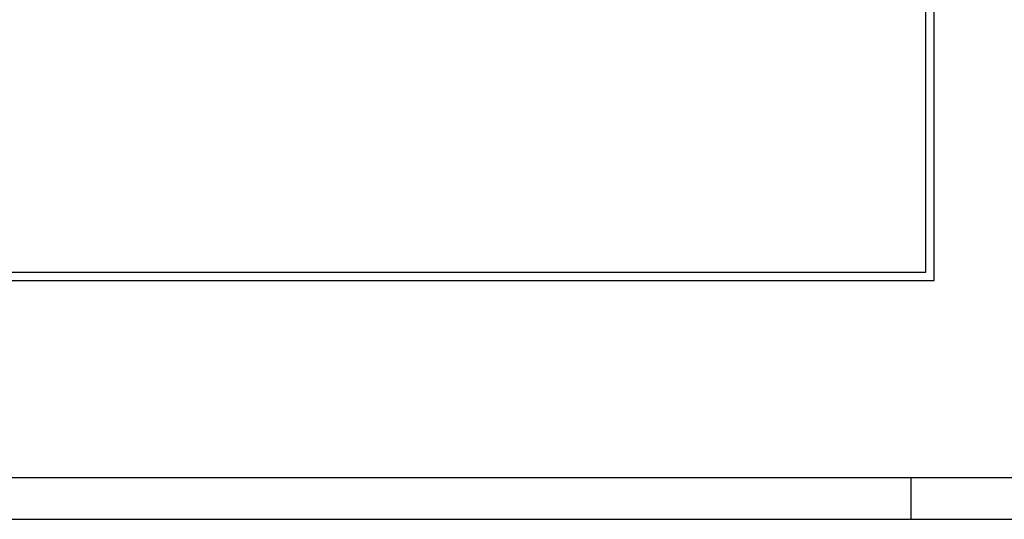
# Model space of a CAD drawing. Header units: metres. Extents: x 0 to 0.84, y 0 to 0.297.
# Tile 24 of 59: x 0.408 to 0.526, y 0 to 0.06. Entities that reach past the tile are written whole.
import ezdxf

# ---------------------------------------------------------------- set-up
doc = ezdxf.new("R2010")
doc.units = ezdxf.units.M
doc.layers.add('Standard', color=7, linetype='Continuous', lineweight=25)

msp = doc.modelspace()

# ---------------------------------------------------------------- linework, layer by layer
at = {"layer": 'Standard', "color": 7, "linetype": 'Continuous', "lineweight": 25, "transparency": 33554687}
msp.add_line((0.515, 0), (0.515, 0.005), dxfattribs=at)
for points in [[(0, 0), (0.84, 0), (0.84, 0.297), (0, 0.297), (0, 0)], [(0.005, 0.005), (0.835, 0.005), (0.835, 0.292), (0.005, 0.292), (0.005, 0.005)]]:
    msp.add_lwpolyline(points, close=True, dxfattribs=at)
at = {"layer": 'Standard', "color": 254, "linetype": 'Continuous', "lineweight": 25, "true_color": 0xc4c4ff, "transparency": 33554687}
for points in [[(0.04984, 0.0286), (0.51774, 0.0286), (0.51774, 0.2326), (0.04984, 0.2326), (0.04984, 0.0286)], [(0.05084, 0.0296), (0.51674, 0.0296), (0.51674, 0.2316), (0.05084, 0.2316), (0.05084, 0.0296)]]:
    msp.add_lwpolyline(points, dxfattribs=at)

doc.saveas('drawing.dxf')
